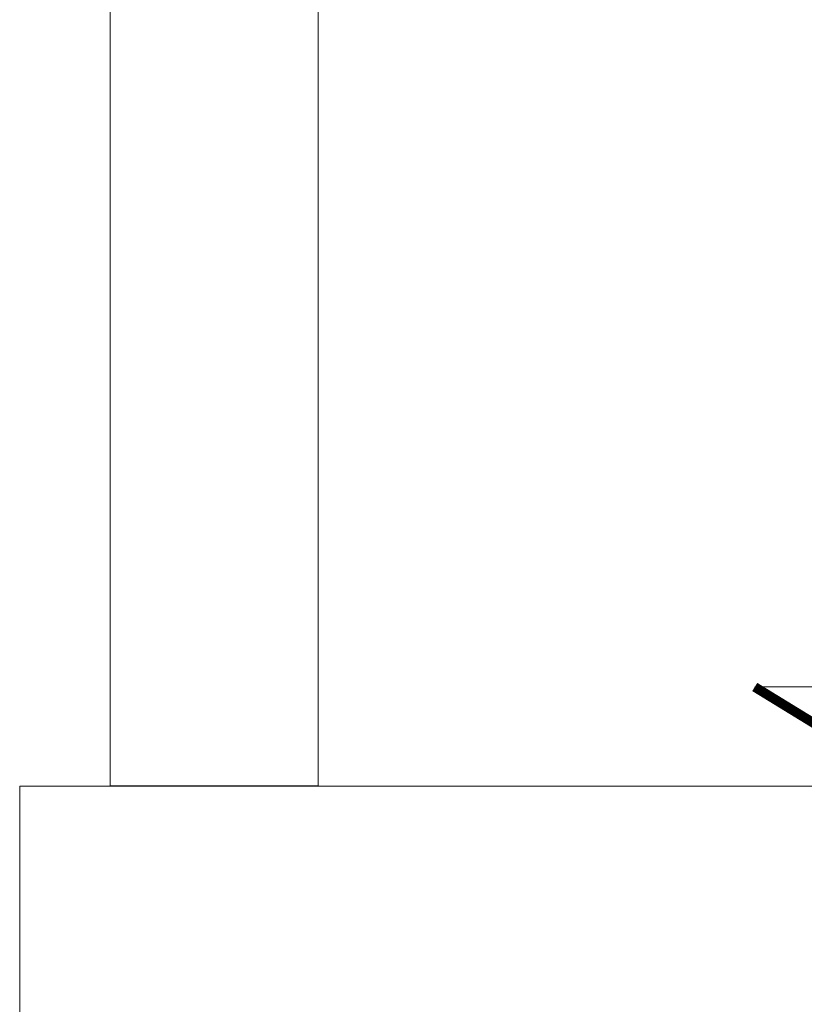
# Model space of a CAD drawing. Header units: centimetres. Extents: x -122 to 72759, y 3298 to 43172.
# Tile 181 of 243: x 31522 to 31613, y 17104 to 17217. Entities that reach past the tile are written whole.
import ezdxf

# ---------------------------------------------------------------- set-up
doc = ezdxf.new("R2010")
doc.units = ezdxf.units.CM
doc.header["$MEASUREMENT"] = 0
for name, color, linetype, lineweight in [('0-WIDOSK', 7, 'Continuous', 5), ('PR-METKI', 7, 'Continuous', 5), ('widok', 7, 'Continuous', 5), ('ZZZ_Xref', 7, 'Continuous', 5)]:
    doc.layers.add(name, color=color, linetype=linetype, lineweight=lineweight)

# ---------------------------------------------------------------- blocks, each defined once
blk = doc.blocks.new('A$C62ED3DEA')
at = {"layer": '0-WIDOSK', "const_width": 1}
blk.add_lwpolyline([(-17.56, 10.77), (0, 0), (0, 10.77)], dxfattribs=at)
at = {"layer": 'PR-METKI', "ltscale": 15}
for points in [[(0, 0), (0, 26.32)], [(0, 0), (-17.56, 10.77), (36.06, 10.77), (0, 10.77), (0, 0)], [(-9.25, 0), (9.25, 0)]]:
    blk.add_lwpolyline(points, dxfattribs=at)
blk = doc.blocks.new('G$CC701BD6B')
at = {"layer": 'widok'}
blk.add_lwpolyline([(-310.1, -648.38), (288.57, -648.38), (288.57, -678.9), (-310.1, -678.9)], close=True, dxfattribs=at)
at = {"layer": 'PR-METKI', "xscale": 1.115624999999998, "yscale": 1.115624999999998, "zscale": 1.115625, "rotation": 1.219350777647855e-06}
blk.add_blockref('A$C62ED3DEA', (-205.55, -648.91), dxfattribs=at)

msp = doc.modelspace()

# ---------------------------------------------------------------- linework, layer by layer
at = {"layer": 'ZZZ_Xref'}
msp.add_lwpolyline([(31556.95846, 17128.85237), (31532.9004, 17128.85237), (31532.9004, 17405.29046), (31556.95846, 17405.29046)], close=True, dxfattribs=at)

# ---------------------------------------------------------------- block references
msp.add_blockref('G$CC701BD6B', (31832.55871, 17777.1956), dxfattribs=at)

doc.saveas('drawing.dxf')
